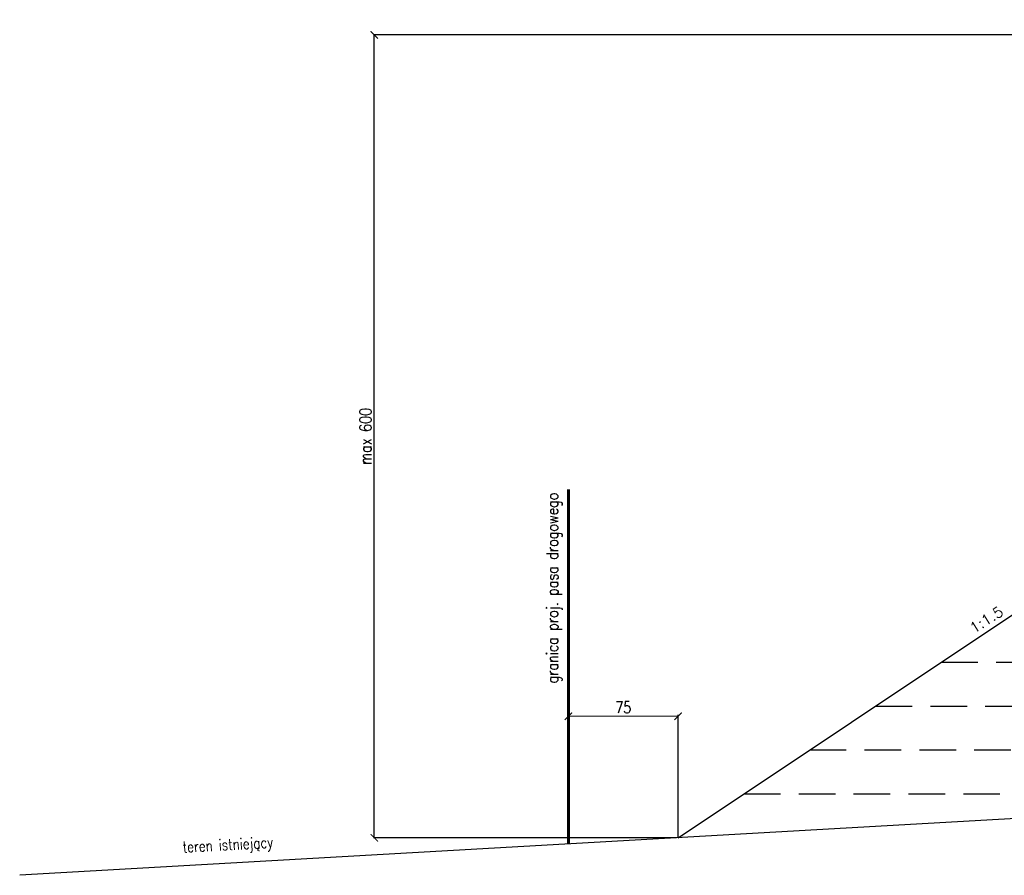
# Model space of a CAD drawing. Header units: metres. Extents: x 6562771 to 6588056, y 5578696 to 5586100.
# Tile 17 of 32: x 6569739 to 6570412, y 5584999 to 5585584. Entities that reach past the tile are written whole.
import ezdxf
from ezdxf.enums import TextEntityAlignment as Align

# ---------------------------------------------------------------- set-up
doc = ezdxf.new("R2010")
doc.units = ezdxf.units.M
doc.linetypes.add('HIDDEN', pattern=[0.375, 0.25, -0.125])
for name, color, linetype in [('0_50', 3, 'Continuous'), ('pkonstr-0_50', 3, 'Continuous'), ('pkonstr-istn', 14, 'Continuous'), ('pkonstr-opisy', 2, 'Continuous'), ('pkonstr-wymiary', 1, 'Continuous')]:
    doc.layers.add(name, color=color, linetype=linetype)
doc.styles.add('2mm', font='simplex', dxfattribs={"height": 2})
doc.styles.add('Opisy', font='simplex.shx', dxfattribs={"width": 0.8})
doc.styles.add('wymiary', font='simplex.shx', dxfattribs={"width": 0.8})
doc.dimstyles.new('ddd$0', dxfattribs={"dimtxt": 8, "dimasz": 5, "dimexe": 0.5, "dimexo": 1, "dimgap": 2, "dimtad": 1, "dimdec": 0, "dimzin": 0, "dimdsep": 46, "dimtxsty": 'wymiary', "dimblk": 'ARCHTICK', "dimcen": 0, "dimclrd": 256, "dimclre": 256, "dimclrt": 256, "dimadec": 0, "dimazin": 0, "dimtfac": 1, "dimtdec": 0, "dimtmove": 1, "dimatfit": 3, "dimldrblk": 'DOT', "dimfxl": 1, "dimtolj": 1, "dimtzin": 0, "dimlwd": -1, "dimlwe": -1, "dimarcsym": 0})
doc.dimstyles.new('szczegoly-1-20', dxfattribs={"dimtxt": 4, "dimasz": 2, "dimexe": 1, "dimexo": 2.5, "dimgap": 0.5, "dimtad": 1, "dimdec": 0, "dimzin": 0, "dimdsep": 46, "dimtxsty": 'wymiary', "dimblk": 'ARCHTICK', "dimcen": 0, "dimclrd": 256, "dimclre": 256, "dimclrt": 256, "dimadec": 0, "dimazin": 0, "dimtfac": 1, "dimtdec": 0, "dimtmove": 1, "dimatfit": 3, "dimldrblk": 'ARCHTICK', "dimfxl": 1, "dimtolj": 1, "dimtzin": 0, "dimlwd": -1, "dimlwe": -1, "dimarcsym": 0})

# ---------------------------------------------------------------- blocks, each defined once
blk = doc.blocks.new('_ArchTick')
at = {"color": 0, "linetype": 'ByBlock', "const_width": 0.15}
blk.add_lwpolyline([(-0.5, -0.5), (0.5, 0.5)], dxfattribs=at)
blk = doc.blocks.new('*D193')
at = {"layer": 'Defpoints', "color": 0, "transparency": 16777216}
for p in [(6570189.37, 5585107.87), (6570114.37, 5585094.3), (6570189.37, 5585024.82)]:
    blk.add_point(p, dxfattribs=at)
at = {"layer": 'pkonstr-wymiary', "transparency": 16777216}
for p, q in [((6570114.37, 5585094.8), (6570114.37, 5585108.87)), ((6570189.37, 5585025.32), (6570189.37, 5585108.87))]:
    blk.add_line(p, q, dxfattribs=at)
at = {"layer": 'pkonstr-wymiary', "lineweight": 0, "transparency": 16777216}
blk.add_line((6570114.37, 5585107.87), (6570189.37, 5585107.87), dxfattribs=at)
at = {"layer": 'pkonstr-wymiary', "lineweight": 0, "transparency": 16777216, "xscale": 5, "yscale": 5, "zscale": 5, "rotation": 180}
blk.add_blockref('_ArchTick', (6570114.37, 5585107.87), dxfattribs=at)
at = {"layer": 'pkonstr-wymiary', "lineweight": 0, "transparency": 16777216, "xscale": 5, "yscale": 5, "zscale": 5}
blk.add_blockref('_ArchTick', (6570189.37, 5585107.87), dxfattribs=at)
at = {"layer": 'pkonstr-wymiary', "transparency": 16777216, "insert": (6570151.87, 5585113.87), "char_height": 8, "attachment_point": 5, "style": 'wymiary'}
blk.add_mtext('\\A1;75', dxfattribs=at)
blk = doc.blocks.new('*D202')
at = {"layer": 'Defpoints', "color": 0, "transparency": 16777216}
for p in [(6569981.7, 5585573.3), (6570851.57, 5585573.3), (6570189.37, 5585024.82)]:
    blk.add_point(p, dxfattribs=at)
at = {"layer": 'pkonstr-wymiary', "transparency": 16777216}
for p, q in [((6570850.57, 5585573.3), (6569981.2, 5585573.3)), ((6569981.7, 5585024.82), (6569981.7, 5585573.3)), ((6570188.37, 5585024.82), (6569981.2, 5585024.82))]:
    blk.add_line(p, q, dxfattribs=at)
at = {"layer": 'pkonstr-wymiary', "transparency": 16777216, "xscale": 5, "yscale": 5, "zscale": 5}
for p, rotation in [((6569981.7, 5585573.3), 90), ((6569981.7, 5585024.82), 270)]:
    blk.add_blockref('_ArchTick', p, dxfattribs=dict(at, rotation=rotation))
at = {"layer": 'pkonstr-wymiary', "transparency": 16777216, "insert": (6569975.7, 5585299.06), "char_height": 8, "attachment_point": 5, "rotation": 90, "style": 'wymiary'}
blk.add_mtext('\\A1;max 600', dxfattribs=at)
blk = doc.blocks.new('_Dot')
at = {"color": 0, "linetype": 'ByBlock', "lineweight": -2}
blk.add_line((-0.5, 0), (-1, 0), dxfattribs=at)
at = {"color": 0, "linetype": 'ByBlock', "const_width": 0.5}
blk.add_lwpolyline([(-0.25, 0, 1), (0.25, 0, 1)], format="xyb", close=True, dxfattribs=at)

msp = doc.modelspace()

# ---------------------------------------------------------------- linework, layer by layer
at = {"layer": '0_50', "color": 7, "linetype": 'HIDDEN', "ltscale": 100}
for points in [[(6570369.36, 5585144.82), (6571001.04, 5585144.82)], [(6570324.36, 5585114.82), (6570901.04, 5585114.82)], [(6570279.36, 5585084.82), (6570901.04, 5585084.82)], [(6570234.36, 5585054.82), (6570715.64, 5585054.82)]]:
    msp.add_lwpolyline(points, dxfattribs=at)
at = {"layer": 'pkonstr-0_50'}
msp.add_lwpolyline([(6570189.37, 5585024.82), (6570544.07, 5585261.3), (6570694.07, 5585273.3), (6571144.04, 5585573.3)], dxfattribs=at)
at = {"layer": 'pkonstr-0_50', "color": 4, "const_width": 2, "flags": 128}
msp.add_lwpolyline([(6570114.37, 5585020.55), (6570114.37, 5585262.93)], dxfattribs=at)
at = {"layer": 'pkonstr-istn', "flags": 128}
msp.add_lwpolyline([(6573545.41, 5585164.28), (6573096.12, 5585172.35), (6572504.05, 5585567.06), (6572344.05, 5585576.66), (6571994.05, 5585583.72), (6571644.05, 5585576.66), (6571501.04, 5585567.66), (6570801.05, 5585059.69), (6569739.31, 5584999.17)], dxfattribs=at)

# ---------------------------------------------------------------- texts
at = {"layer": 'pkonstr-opisy', "style": 'Opisy', "width": 0.8}
msp.add_text('granica proj. pasa drogowego', height=8, rotation=90, dxfattribs=at).set_placement((6570109.82, 5585260.62), align=Align.BOTTOM_RIGHT)
at = {"layer": 'pkonstr-opisy', "style": '2mm'}
msp.add_text('1:1.5', height=7.2, rotation=32.28188, dxfattribs=at).set_placement((6570403.18, 5585168.96), align=Align.BOTTOM_CENTER)
at = {"layer": 'pkonstr-opisy', "style": 'Opisy', "width": 0.8}
msp.add_text('teren istniejący', height=7.5, rotation=3.26258, dxfattribs=at).set_placement((6569850.9, 5585014.62))

# ---------------------------------------------------------------- dimensions: what is measured, and where the dimension line sits
at = {"layer": 'pkonstr-wymiary'}
dim = msp.add_linear_dim(base=(6569981.7, 5585573.3), p1=(6570189.37, 5585024.82), p2=(6570851.57, 5585573.3), angle=90, text='max 600', dimstyle='ddd$0', dxfattribs=at)
dim.commit()
dim.dimension.update_dxf_attribs({"geometry": '*D202', "text_midpoint": (6569975.7, 5585299.06)})
dim = msp.add_linear_dim(base=(6570189.37, 5585107.87), p1=(6570114.37, 5585094.3), p2=(6570189.37, 5585024.82), dimstyle='szczegoly-1-20', override={"dimtxt": 8, "dimasz": 5, "dimexo": 0.5, "dimgap": 2, "dimlwd": 0}, dxfattribs=at)
dim.commit()
dim.dimension.update_dxf_attribs({"geometry": '*D193', "text_midpoint": (6570151.87, 5585113.87)})

doc.saveas('drawing.dxf')
